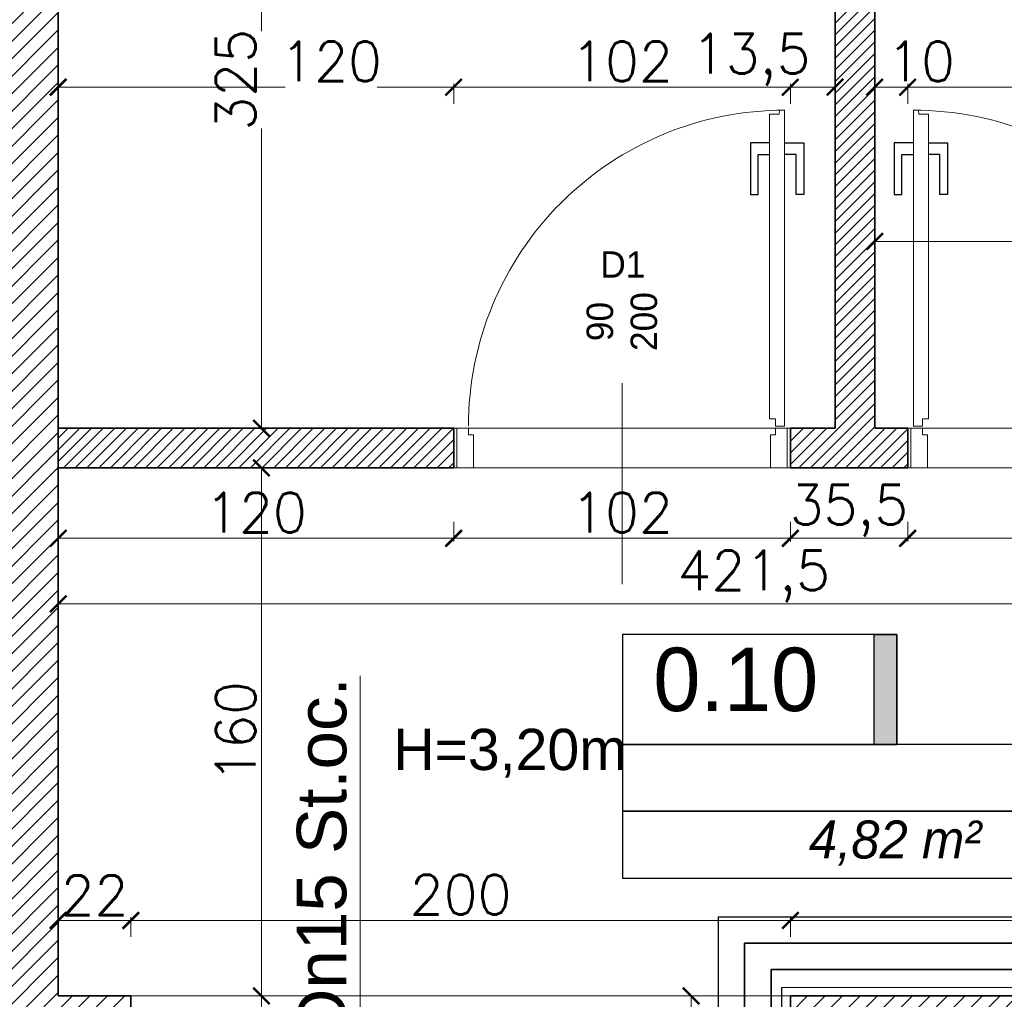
# Model space of a CAD drawing. Header units: millimetres. Extents: x -740 to 33545, y -26688 to 22494.
# Tile 161 of 256: x 11158 to 11456, y 10833 to 11130. Entities that reach past the tile are written whole.
import ezdxf
from ezdxf.lldxf.tags import DXFTag

# ---------------------------------------------------------------- set-up
doc = ezdxf.new("R2010")
doc.units = ezdxf.units.MM
doc.header["$MEASUREMENT"] = 0
doc.layers.get('Defpoints').update_dxf_attribs({"color": 252})
for name, color, linetype, lineweight in [('_IS_EKO_Cyrkulacja', 6, 'Continuous', 30), ('_IS_EKO_odwodnienie_hydrantów', 3, 'Continuous', 30), ('_IS_EKO_opis', 7, 'Continuous', 18), ('_IS_EKO_W_Ciepła', 1, 'Continuous', 35), ('_IS_EKO_woda_zimna', 5, 'Continuous', 35), ('A_istniejące ściany', 252, 'Continuous', 35), ('A_l.przerywana', 252, 'ICAD_ISO03W100', 9), ('A_opisy', 252, 'Continuous', 15), ('A_projektowane sciany', 252, 'Continuous', 35), ('l.przerywana', 252, 'ICAD_ISO03W100', 5), ('l.wypełnien', 252, 'Continuous', 5), ('Nowe_820-G Rysunki Obrazki_Nr_pióra__1', 252, 'Continuous', 13), ('wymiarowanie', 252, 'Continuous', 9)]:
    doc.layers.add(name, color=color, linetype=linetype, lineweight=lineweight)
doc.layers.add('stolarka', color=252, linetype='Continuous')
doc.layers.add('tabelki opis', color=252, linetype='Continuous')
doc.styles.add('Arial_1', font='arial.ttf')
doc.styles.add('styl2', font='simplex.shx')
doc.styles.add('STYL_AUTOMATYCZNY_6', font='arial.ttf', dxfattribs={"width": 0.9924})
tags = doc.linetypes.add('ICAD_ISO03W100', pattern=[30, 12, -18]).pattern_tags.tags
tags[6:7] = [DXFTag(74, 4), DXFTag(75, 0), DXFTag(340, '0'), DXFTag(46, 1.0), DXFTag(50, 0.0), DXFTag(44, 0.0), DXFTag(45, 0.0)]
tags[4:5] = [DXFTag(74, 4), DXFTag(75, 0), DXFTag(340, '0'), DXFTag(46, 1.0), DXFTag(50, 0.0), DXFTag(44, 0.0), DXFTag(45, 0.0)]
doc.dimstyles.new('Skala 1-50', dxfattribs={"dimtxt": 12, "dimasz": 5, "dimexe": 1, "dimexo": 1, "dimgap": 1.5, "dimtad": 1, "dimdec": 1, "dimrnd": 0.5, "dimtxsty": 'styl2', "dimblk": 'ARCHTICK', "dimcen": 5, "dimadec": 0, "dimazin": 0, "dimtfac": 1, "dimtdec": 1, "dimtmove": 1, "dimatfit": 3, "dimldrblk": 'ARCHTICK', "dimfxl": 0, "dimlwd": -1, "dimlwe": -1, "dimarcsym": 0})

# ---------------------------------------------------------------- blocks, each defined once
blk = doc.blocks.new('_ArchTick')
at = {"color": 0, "linetype": 'ByBlock', "const_width": 0.15}
blk.add_lwpolyline([(-0.5, -0.5), (0.5, 0.5)], dxfattribs=at)
blk = doc.blocks.new('*D1416')
at = {"layer": 'Defpoints', "color": 0}
for p in [(11278.07, 11331.32), (11231, 11006.32), (11278.07, 11006.32)]:
    blk.add_point(p, dxfattribs=at)
at = {"layer": 'wymiarowanie', "color": 0}
for p, q in [((11236, 11331.32), (11230, 11331.32)), ((11231, 11331.32), (11231, 11126.58)), ((11231, 11006.32), (11231, 11097.16)), ((11236, 11006.32), (11230, 11006.32))]:
    blk.add_line(p, q, dxfattribs=at)
at = {"layer": 'wymiarowanie', "color": 0, "xscale": 5, "yscale": 5, "zscale": 5}
for p, rotation in [((11231, 11331.32), 90), ((11231, 11006.32), 270)]:
    blk.add_blockref('_ArchTick', p, dxfattribs=dict(at, rotation=rotation))
at = {"layer": 'wymiarowanie', "color": 0, "insert": (11223.2, 11111.87), "char_height": 12, "attachment_point": 5, "rotation": 90, "style": 'styl2'}
blk.add_mtext('325', dxfattribs=at)
blk = doc.blocks.new('*D1424')
at = {"layer": 'Defpoints', "color": 0}
for p in [(11244.47, 10994.32), (11231, 10834.32), (11244.47, 10834.32)]:
    blk.add_point(p, dxfattribs=at)
at = {"layer": 'wymiarowanie', "color": 0}
for p, q in [((11236, 10994.32), (11230, 10994.32)), ((11231, 10994.32), (11231, 10834.32)), ((11236, 10834.32), (11230, 10834.32))]:
    blk.add_line(p, q, dxfattribs=at)
at = {"layer": 'wymiarowanie', "color": 0, "xscale": 5, "yscale": 5, "zscale": 5}
for p, rotation in [((11231, 10994.32), 90), ((11231, 10834.32), 270)]:
    blk.add_blockref('_ArchTick', p, dxfattribs=dict(at, rotation=rotation))
at = {"layer": 'wymiarowanie', "color": 0, "insert": (11223.2, 10914.32), "char_height": 12, "attachment_point": 5, "rotation": 90, "style": 'styl2'}
blk.add_mtext('160', dxfattribs=at)
blk = doc.blocks.new('*D2195')
at = {"layer": 'Defpoints', "color": 0}
for p in [(11219.65, 10834.32), (11219.65, 10791.99), (11231, 10791.99)]:
    blk.add_point(p, dxfattribs=at)
at = {"layer": 'wymiarowanie', "color": 0}
for p, q in [((11226, 10834.32), (11232, 10834.32)), ((11231, 10834.32), (11231, 10791.99)), ((11226, 10791.99), (11232, 10791.99))]:
    blk.add_line(p, q, dxfattribs=at)
at = {"layer": 'wymiarowanie', "color": 0, "xscale": 5, "yscale": 5, "zscale": 5}
for p, rotation in [((11231, 10834.32), 90), ((11231, 10791.99), 270)]:
    blk.add_blockref('_ArchTick', p, dxfattribs=dict(at, rotation=rotation))
at = {"layer": 'wymiarowanie', "color": 0, "insert": (11222.65, 10813.16), "char_height": 12, "attachment_point": 5, "rotation": 90, "style": 'styl2'}
blk.add_mtext('42,5', dxfattribs=at)
blk = doc.blocks.new('*D2208')
at = {"layer": 'Defpoints', "color": 0}
for p in [(11416.81, 11062.89), (11590.93, 11046.76), (11416.81, 11045.69)]:
    blk.add_point(p, dxfattribs=at)
at = {"layer": 'wymiarowanie', "color": 0}
for p, q in [((11416.81, 11057.89), (11416.81, 11063.89)), ((11590.93, 11062.89), (11416.81, 11062.89)), ((11590.93, 11057.89), (11590.93, 11063.89))]:
    blk.add_line(p, q, dxfattribs=at)
at = {"layer": 'wymiarowanie', "color": 0, "xscale": 5, "yscale": 5, "zscale": 5, "rotation": 180}
blk.add_blockref('_ArchTick', (11416.81, 11062.89), dxfattribs=at)
at = {"layer": 'wymiarowanie', "color": 0, "xscale": 5, "yscale": 5, "zscale": 5}
blk.add_blockref('_ArchTick', (11590.93, 11062.89), dxfattribs=at)
at = {"layer": 'wymiarowanie', "color": 0, "insert": (11503.87, 11070.69), "char_height": 12, "attachment_point": 5, "style": 'styl2'}
blk.add_mtext('174', dxfattribs=at)
blk = doc.blocks.new('*D2674')
at = {"layer": 'Defpoints', "color": 0}
for p in [(11169.43, 10994.32), (11289.26, 10994.32), (11289.26, 10972.96)]:
    blk.add_point(p, dxfattribs=at)
at = {"layer": 'wymiarowanie', "color": 0}
for p, q in [((11169.43, 10977.96), (11169.43, 10971.96)), ((11289.26, 10977.96), (11289.26, 10971.96)), ((11169.43, 10972.96), (11289.26, 10972.96))]:
    blk.add_line(p, q, dxfattribs=at)
at = {"layer": 'wymiarowanie', "color": 0, "xscale": 5, "yscale": 5, "zscale": 5, "rotation": 180}
blk.add_blockref('_ArchTick', (11169.43, 10972.96), dxfattribs=at)
at = {"layer": 'wymiarowanie', "color": 0, "xscale": 5, "yscale": 5, "zscale": 5}
blk.add_blockref('_ArchTick', (11289.26, 10972.96), dxfattribs=at)
at = {"layer": 'wymiarowanie', "color": 0, "insert": (11229.35, 10980.76), "char_height": 12, "attachment_point": 5, "style": 'styl2'}
blk.add_mtext('120', dxfattribs=at)
blk = doc.blocks.new('*D2675')
at = {"layer": 'Defpoints', "color": 0}
for p in [(11289.26, 10994.32), (11391.26, 10994.32), (11391.26, 10972.96)]:
    blk.add_point(p, dxfattribs=at)
at = {"layer": 'wymiarowanie', "color": 0}
for p, q in [((11289.26, 10977.96), (11289.26, 10971.96)), ((11391.26, 10977.96), (11391.26, 10971.96)), ((11289.26, 10972.96), (11391.26, 10972.96))]:
    blk.add_line(p, q, dxfattribs=at)
at = {"layer": 'wymiarowanie', "color": 0, "xscale": 5, "yscale": 5, "zscale": 5, "rotation": 180}
blk.add_blockref('_ArchTick', (11289.26, 10972.96), dxfattribs=at)
at = {"layer": 'wymiarowanie', "color": 0, "xscale": 5, "yscale": 5, "zscale": 5}
blk.add_blockref('_ArchTick', (11391.26, 10972.96), dxfattribs=at)
at = {"layer": 'wymiarowanie', "color": 0, "insert": (11340.26, 10980.76), "char_height": 12, "attachment_point": 5, "style": 'styl2'}
blk.add_mtext('102', dxfattribs=at)
blk = doc.blocks.new('*D2676')
at = {"layer": 'Defpoints', "color": 0}
for p in [(11391.26, 10994.32), (11426.81, 10994.32), (11426.81, 10972.96)]:
    blk.add_point(p, dxfattribs=at)
at = {"layer": 'wymiarowanie', "color": 0}
for p, q in [((11391.26, 10977.96), (11391.26, 10971.96)), ((11426.81, 10977.96), (11426.81, 10971.96)), ((11391.26, 10972.96), (11426.81, 10972.96))]:
    blk.add_line(p, q, dxfattribs=at)
at = {"layer": 'wymiarowanie', "color": 0, "xscale": 5, "yscale": 5, "zscale": 5, "rotation": 180}
blk.add_blockref('_ArchTick', (11391.26, 10972.96), dxfattribs=at)
at = {"layer": 'wymiarowanie', "color": 0, "xscale": 5, "yscale": 5, "zscale": 5}
blk.add_blockref('_ArchTick', (11426.81, 10972.96), dxfattribs=at)
at = {"layer": 'wymiarowanie', "color": 0, "insert": (11409.03, 10981.3), "char_height": 12, "attachment_point": 5, "style": 'styl2'}
blk.add_mtext('35,5', dxfattribs=at)
blk = doc.blocks.new('*D2677')
at = {"layer": 'Defpoints', "color": 0}
for p in [(11426.81, 10994.32), (11528.81, 10994.32), (11528.81, 10972.96)]:
    blk.add_point(p, dxfattribs=at)
at = {"layer": 'wymiarowanie', "color": 0}
for p, q in [((11426.81, 10977.96), (11426.81, 10971.96)), ((11528.81, 10977.96), (11528.81, 10971.96)), ((11426.81, 10972.96), (11528.81, 10972.96))]:
    blk.add_line(p, q, dxfattribs=at)
at = {"layer": 'wymiarowanie', "color": 0, "xscale": 5, "yscale": 5, "zscale": 5, "rotation": 180}
blk.add_blockref('_ArchTick', (11426.81, 10972.96), dxfattribs=at)
at = {"layer": 'wymiarowanie', "color": 0, "xscale": 5, "yscale": 5, "zscale": 5}
blk.add_blockref('_ArchTick', (11528.81, 10972.96), dxfattribs=at)
at = {"layer": 'wymiarowanie', "color": 0, "insert": (11477.81, 10980.76), "char_height": 12, "attachment_point": 5, "style": 'styl2'}
blk.add_mtext('102', dxfattribs=at)
blk = doc.blocks.new('*D2685')
at = {"layer": 'Defpoints', "color": 0}
for p in [(11169.43, 10984.32), (11590.93, 10977.96), (11590.93, 10953.07)]:
    blk.add_point(p, dxfattribs=at)
at = {"layer": 'wymiarowanie', "color": 0}
for p, q in [((11169.43, 10958.07), (11169.43, 10952.07)), ((11590.93, 10958.07), (11590.93, 10952.07)), ((11169.43, 10953.07), (11590.93, 10953.07))]:
    blk.add_line(p, q, dxfattribs=at)
at = {"layer": 'wymiarowanie', "color": 0, "xscale": 5, "yscale": 5, "zscale": 5, "rotation": 180}
blk.add_blockref('_ArchTick', (11169.43, 10953.07), dxfattribs=at)
at = {"layer": 'wymiarowanie', "color": 0, "xscale": 5, "yscale": 5, "zscale": 5}
blk.add_blockref('_ArchTick', (11590.93, 10953.07), dxfattribs=at)
at = {"layer": 'wymiarowanie', "color": 0, "insert": (11380.18, 10961.42), "char_height": 12, "attachment_point": 5, "style": 'styl2'}
blk.add_mtext('421,5', dxfattribs=at)
blk = doc.blocks.new('*D2687')
at = {"layer": 'Defpoints', "color": 0}
for p in [(11191.45, 10857.17), (11169.43, 10834.32), (11191.45, 10834.32)]:
    blk.add_point(p, dxfattribs=at)
at = {"layer": 'wymiarowanie', "color": 0}
for p, q in [((11169.43, 10852.17), (11169.43, 10858.17)), ((11169.43, 10857.17), (11191.45, 10857.17)), ((11191.45, 10852.17), (11191.45, 10858.17))]:
    blk.add_line(p, q, dxfattribs=at)
at = {"layer": 'wymiarowanie', "color": 0, "xscale": 5, "yscale": 5, "zscale": 5, "rotation": 180}
blk.add_blockref('_ArchTick', (11169.43, 10857.17), dxfattribs=at)
at = {"layer": 'wymiarowanie', "color": 0, "xscale": 5, "yscale": 5, "zscale": 5}
blk.add_blockref('_ArchTick', (11191.45, 10857.17), dxfattribs=at)
at = {"layer": 'wymiarowanie', "color": 0, "insert": (11180.44, 10864.82), "char_height": 12, "attachment_point": 5, "style": 'styl2'}
blk.add_mtext('22', dxfattribs=at)
blk = doc.blocks.new('*D2688')
at = {"layer": 'Defpoints', "color": 0}
for p in [(11391.26, 10857.17), (11191.45, 10834.32), (11391.26, 10834.32)]:
    blk.add_point(p, dxfattribs=at)
at = {"layer": 'wymiarowanie', "color": 0}
for p, q in [((11191.45, 10852.17), (11191.45, 10858.17)), ((11191.45, 10857.17), (11391.26, 10857.17)), ((11391.26, 10852.17), (11391.26, 10858.17))]:
    blk.add_line(p, q, dxfattribs=at)
at = {"layer": 'wymiarowanie', "color": 0, "xscale": 5, "yscale": 5, "zscale": 5, "rotation": 180}
blk.add_blockref('_ArchTick', (11191.45, 10857.17), dxfattribs=at)
at = {"layer": 'wymiarowanie', "color": 0, "xscale": 5, "yscale": 5, "zscale": 5}
blk.add_blockref('_ArchTick', (11391.26, 10857.17), dxfattribs=at)
at = {"layer": 'wymiarowanie', "color": 0, "insert": (11291.35, 10864.97), "char_height": 12, "attachment_point": 5, "style": 'styl2'}
blk.add_mtext('200', dxfattribs=at)
blk = doc.blocks.new('*D2689')
at = {"layer": 'Defpoints', "color": 0}
for p in [(11590.93, 10857.17), (11391.26, 10834.32), (11590.93, 10834.32)]:
    blk.add_point(p, dxfattribs=at)
at = {"layer": 'wymiarowanie', "color": 0}
for p, q in [((11391.26, 10852.17), (11391.26, 10858.17)), ((11391.26, 10857.17), (11590.93, 10857.17)), ((11590.93, 10852.17), (11590.93, 10858.17))]:
    blk.add_line(p, q, dxfattribs=at)
at = {"layer": 'wymiarowanie', "color": 0, "xscale": 5, "yscale": 5, "zscale": 5, "rotation": 180}
blk.add_blockref('_ArchTick', (11391.26, 10857.17), dxfattribs=at)
at = {"layer": 'wymiarowanie', "color": 0, "xscale": 5, "yscale": 5, "zscale": 5}
blk.add_blockref('_ArchTick', (11590.93, 10857.17), dxfattribs=at)
at = {"layer": 'wymiarowanie', "color": 0, "insert": (11491.09, 10865.52), "char_height": 12, "attachment_point": 5, "style": 'styl2'}
blk.add_mtext('199,5', dxfattribs=at)
blk = doc.blocks.new('*D2799')
at = {"layer": 'Defpoints', "color": 0}
for p in [(11391.26, 10834.32), (11361.18, 10791.99), (11391.26, 10791.99)]:
    blk.add_point(p, dxfattribs=at)
at = {"layer": 'wymiarowanie', "color": 0}
for p, q in [((11366.18, 10834.32), (11360.18, 10834.32)), ((11361.18, 10834.32), (11361.18, 10791.99)), ((11366.18, 10791.99), (11360.18, 10791.99))]:
    blk.add_line(p, q, dxfattribs=at)
at = {"layer": 'wymiarowanie', "color": 0, "xscale": 5, "yscale": 5, "zscale": 5}
for p, rotation in [((11361.18, 10834.32), 90), ((11361.18, 10791.99), 270)]:
    blk.add_blockref('_ArchTick', p, dxfattribs=dict(at, rotation=rotation))
at = {"layer": 'wymiarowanie', "color": 0, "insert": (11352.83, 10813.16), "char_height": 12, "attachment_point": 5, "rotation": 90, "style": 'styl2'}
blk.add_mtext('42,5', dxfattribs=at)
blk = doc.blocks.new('*D2826')
at = {"layer": 'Defpoints', "color": 0}
for p in [(11289.26, 11109.64), (11169.43, 11006.32), (11289.26, 11006.32)]:
    blk.add_point(p, dxfattribs=at)
at = {"layer": 'wymiarowanie', "color": 0}
for p, q in [((11169.43, 11104.64), (11169.43, 11110.64)), ((11169.43, 11109.64), (11238.22, 11109.64)), ((11289.26, 11109.64), (11266.06, 11109.64)), ((11289.26, 11104.64), (11289.26, 11110.64))]:
    blk.add_line(p, q, dxfattribs=at)
at = {"layer": 'wymiarowanie', "color": 0, "xscale": 5, "yscale": 5, "zscale": 5, "rotation": 180}
blk.add_blockref('_ArchTick', (11169.43, 11109.64), dxfattribs=at)
at = {"layer": 'wymiarowanie', "color": 0, "xscale": 5, "yscale": 5, "zscale": 5}
blk.add_blockref('_ArchTick', (11289.26, 11109.64), dxfattribs=at)
at = {"layer": 'wymiarowanie', "color": 0, "insert": (11252.14, 11117.44), "char_height": 12, "attachment_point": 5, "style": 'styl2'}
blk.add_mtext('120', dxfattribs=at)
blk = doc.blocks.new('*D2827')
at = {"layer": 'Defpoints', "color": 0}
for p in [(11391.26, 11109.64), (11289.26, 11006.32), (11391.26, 11006.32)]:
    blk.add_point(p, dxfattribs=at)
at = {"layer": 'wymiarowanie', "color": 0}
for p, q in [((11289.26, 11104.64), (11289.26, 11110.64)), ((11289.26, 11109.64), (11391.26, 11109.64)), ((11391.26, 11104.64), (11391.26, 11110.64))]:
    blk.add_line(p, q, dxfattribs=at)
at = {"layer": 'wymiarowanie', "color": 0, "xscale": 5, "yscale": 5, "zscale": 5, "rotation": 180}
blk.add_blockref('_ArchTick', (11289.26, 11109.64), dxfattribs=at)
at = {"layer": 'wymiarowanie', "color": 0, "xscale": 5, "yscale": 5, "zscale": 5}
blk.add_blockref('_ArchTick', (11391.26, 11109.64), dxfattribs=at)
at = {"layer": 'wymiarowanie', "color": 0, "insert": (11340.26, 11117.44), "char_height": 12, "attachment_point": 5, "style": 'styl2'}
blk.add_mtext('102', dxfattribs=at)
blk = doc.blocks.new('*D2828')
at = {"layer": 'Defpoints', "color": 0}
for p in [(11404.81, 11109.64), (11391.26, 11006.32), (11404.81, 11006.32)]:
    blk.add_point(p, dxfattribs=at)
at = {"layer": 'wymiarowanie', "color": 0}
for p, q in [((11391.26, 11104.64), (11391.26, 11110.64)), ((11391.26, 11109.64), (11404.81, 11109.64)), ((11404.81, 11104.64), (11404.81, 11110.64))]:
    blk.add_line(p, q, dxfattribs=at)
at = {"layer": 'wymiarowanie', "color": 0, "xscale": 5, "yscale": 5, "zscale": 5, "rotation": 180}
blk.add_blockref('_ArchTick', (11391.26, 11109.64), dxfattribs=at)
at = {"layer": 'wymiarowanie', "color": 0, "xscale": 5, "yscale": 5, "zscale": 5}
blk.add_blockref('_ArchTick', (11404.81, 11109.64), dxfattribs=at)
at = {"layer": 'wymiarowanie', "color": 0, "insert": (11379.38, 11117.98), "char_height": 12, "attachment_point": 5, "style": 'styl2'}
blk.add_mtext('13,5', dxfattribs=at)
blk = doc.blocks.new('*D2830')
at = {"layer": 'Defpoints', "color": 0}
for p in [(11426.81, 11109.64), (11416.81, 11006.32), (11426.81, 11006.32)]:
    blk.add_point(p, dxfattribs=at)
at = {"layer": 'wymiarowanie', "color": 0}
for p, q in [((11416.81, 11104.64), (11416.81, 11110.64)), ((11416.81, 11109.64), (11426.81, 11109.64)), ((11426.81, 11104.64), (11426.81, 11110.64))]:
    blk.add_line(p, q, dxfattribs=at)
at = {"layer": 'wymiarowanie', "color": 0, "xscale": 5, "yscale": 5, "zscale": 5, "rotation": 180}
blk.add_blockref('_ArchTick', (11416.81, 11109.64), dxfattribs=at)
at = {"layer": 'wymiarowanie', "color": 0, "xscale": 5, "yscale": 5, "zscale": 5}
blk.add_blockref('_ArchTick', (11426.81, 11109.64), dxfattribs=at)
at = {"layer": 'wymiarowanie', "color": 0, "insert": (11430.82, 11117.44), "char_height": 12, "attachment_point": 5, "style": 'styl2'}
blk.add_mtext('10', dxfattribs=at)
blk = doc.blocks.new('*D2831')
at = {"layer": 'Defpoints', "color": 0}
for p in [(11528.81, 11109.64), (11426.81, 11006.32), (11528.81, 11006.32)]:
    blk.add_point(p, dxfattribs=at)
at = {"layer": 'wymiarowanie', "color": 0}
for p, q in [((11426.81, 11104.64), (11426.81, 11110.64)), ((11426.81, 11109.64), (11528.81, 11109.64)), ((11528.81, 11104.64), (11528.81, 11110.64))]:
    blk.add_line(p, q, dxfattribs=at)
at = {"layer": 'wymiarowanie', "color": 0, "xscale": 5, "yscale": 5, "zscale": 5, "rotation": 180}
blk.add_blockref('_ArchTick', (11426.81, 11109.64), dxfattribs=at)
at = {"layer": 'wymiarowanie', "color": 0, "xscale": 5, "yscale": 5, "zscale": 5}
blk.add_blockref('_ArchTick', (11528.81, 11109.64), dxfattribs=at)
at = {"layer": 'wymiarowanie', "color": 0, "insert": (11477.81, 11117.44), "char_height": 12, "attachment_point": 5, "style": 'styl2'}
blk.add_mtext('102', dxfattribs=at)

msp = doc.modelspace()

# ---------------------------------------------------------------- hatches: boundary and pattern name
at = {"layer": 'l.wypełnien'}
h = msp.add_hatch(dxfattribs=at)
h.set_pattern_fill('ANSI31', color=256, scale=30, style=0)
h.paths.add_polyline_path([(11009.41, 10808.08), (11009.41, 10791.99), (11103.57, 10791.99), (11103.57, 10816.54), (11178.57, 10816.54), (11178.57, 10791.99), (11191.45, 10791.99), (11191.45, 10834.32), (11169.43, 10834.32), (11169.43, 11134.32), (11169.43, 11331.32), (11249.87, 11331.32), (11249.87, 11346.56), (11249.87, 11358.41), (11249.87, 11374.5), (11169.43, 11374.5), (11126.25, 11374.5), (11126.25, 11134.32), (11126.25, 10834.32), (11009.41, 10834.32), (11009.41, 10819.93)])
h.paths.add_polyline_path([(11404.81, 11374.5), (11404.81, 11331.32), (11602.93, 11331.32), (11602.93, 11374.5)])
h.paths.add_polyline_path([(10316.23, 10791.99), (10406.43, 10791.99), (10425.43, 10791.99), (10444.43, 10791.99), (10463.43, 10791.99), (10488.71, 10791.99), (10488.71, 10808.08), (10488.71, 10819.93), (10488.71, 10834.32), (10316.23, 10834.32)])
h.paths.add_polyline_path([(10717.86, 10791.99), (10854.47, 10791.99), (10854.47, 10834.32), (10717.86, 10834.32)])
h.paths.add_polyline_path([(10643.65, 10834.32), (10643.65, 10819.93), (10643.65, 10808.08), (10643.65, 10791.99), (10717.86, 10791.99), (10717.86, 10834.32)])
h.paths.add_polyline_path([(11757.87, 11374.5), (11757.87, 11331.32), (11799.42, 11331.32), (11799.42, 11374.5)])
h.paths.add_polyline_path([(10280.43, 10834.32), (10280.43, 10791.99), (10316.23, 10791.99), (10316.23, 10834.32)])
h = msp.add_hatch(dxfattribs=at)
h.set_pattern_fill('ANSI31', color=256, scale=30, style=0)
h.paths.add_polyline_path([(11391.26, 10402.52), (11391.26, 10359.34), (11839.15, 10359.34), (11839.15, 9782.76), (11774.02, 9782.76), (11774.02, 9765.83), (11774.02, 9754.82), (11774.02, 9739.58), (11839.15, 9739.58), (11882.33, 9739.58), (11882.33, 10522.75), (11866.24, 10522.75), (11854.39, 10522.75), (11839.15, 10522.75), (11839.15, 10402.52), (11426.82, 10402.52), (11426.82, 10552.38), (11401.42, 10552.38), (11401.42, 10402.52)])
h.paths.add_polyline_path([(11391.26, 10834.32), (11391.26, 10791.99), (11401.42, 10791.99), (11401.42, 10654.38), (11426.82, 10654.38), (11426.82, 10791.99), (11839.15, 10791.99), (11839.15, 10677.69), (11854.39, 10677.69), (11866.24, 10677.69), (11882.33, 10677.69), (11882.33, 11331.32), (11882.33, 11374.5), (11799.42, 11374.5), (11799.42, 11331.32), (11839.15, 11331.32), (11839.15, 10994.32), (11839.15, 10834.32), (11699.45, 10834.32), (11685.18, 10834.32), (11640.68, 10834.32), (11401.42, 10834.32)])
h.paths.add_polyline_path([(11477.62, 10806.38), (11477.62, 10819.93), (11497.94, 10819.93), (11497.94, 10806.38)], flags=16)
h.paths.add_polyline_path([(11438.67, 10819.93), (11438.67, 10806.38), (11457.3, 10806.38), (11457.3, 10819.93)], flags=16)
h.paths.add_polyline_path([(11429.29, 9739.58), (11429.29, 9782.76), (11384.13, 9782.76), (11384.13, 9739.58)])
h.paths.add_polyline_path([(11624.02, 9739.58), (11624.02, 9782.76), (11579.29, 9782.76), (11579.29, 9739.58)])
h = msp.add_hatch(dxfattribs=at)
h.set_pattern_fill('ANSI31', color=256, scale=20, style=0)
h.paths.add_polyline_path([(11528.81, 11006.32), (11528.81, 10994.32), (11590.93, 10994.32), (11590.93, 10984.32), (11602.93, 10984.32), (11602.93, 10994.32), (11616.93, 10994.32), (11616.93, 11006.32), (11602.93, 11006.32), (11602.93, 11114.32), (11839.15, 11114.32), (11839.15, 11126.32), (11590.93, 11126.32), (11590.93, 11006.32)])
h.paths.add_polyline_path([(11391.26, 10994.32), (11391.26, 11006.32), (11404.81, 11006.32), (11404.81, 11331.32), (11416.81, 11331.32), (11416.81, 11006.32), (11426.81, 11006.32), (11426.81, 10994.32)])
h.paths.add_polyline_path([(11708.93, 10994.32), (11708.93, 11006.32), (11839.15, 11006.32), (11839.15, 10994.32), (11734.93, 10994.32), (11734.93, 10984.32), (11722.93, 10984.32), (11722.93, 10994.32)])
h.paths.add_polyline_path([(11289.26, 10994.32), (11289.26, 11006.32), (11169.43, 11006.32), (11169.43, 10994.32)])
h.paths.add_polyline_path([(11734.93, 10834.32), (11734.93, 10892.32), (11722.93, 10892.32), (11722.93, 10834.32)])
h.paths.add_polyline_path([(11602.93, 10834.32), (11602.93, 10882.32), (11590.93, 10882.32), (11590.93, 10834.32)])
at = {"layer": 'tabelki opis'}
msp.add_hatch(color=256, dxfattribs=at).paths.add_polyline_path([(11423.57, 10910.51), (11423.57, 10943.78), (11416.61, 10943.78), (11416.61, 10910.51)])

# ---------------------------------------------------------------- linework, layer by layer
at = {"layer": '_IS_EKO_Cyrkulacja'}
for q in [(11566.93, 10858.32), (11369.42, 10426.5)]:
    msp.add_line((11369.42, 10858.32), q, dxfattribs=at)
at = {"layer": '_IS_EKO_odwodnienie_hydrantów'}
for q in [(11787.04, 10837.75), (11388.61, 10814.96)]:
    msp.add_line((11388.61, 10836.83), q, dxfattribs=at)
at = {"layer": '_IS_EKO_opis'}
msp.add_line((11260.9, 10931.31, -18208.44), (11260.9, 10814.96, 0.17), dxfattribs=at)
at = {"layer": '_IS_EKO_W_Ciepła', "linetype": 'ByBlock'}
for q in [(11669.81, 10850.32), (11377.42, 10418.52)]:
    msp.add_line((11377.42, 10850.32), q, dxfattribs=at)
at = {"layer": '_IS_EKO_woda_zimna'}
for q in [(11655.81, 10842.32), (11385.42, 10410.52)]:
    msp.add_line((11385.42, 10842.32), q, dxfattribs=at)
at = {"layer": 'A_istniejące ściany'}
for points in [[(11169.43, 10834.32), (11169.43, 11134.32)], [(11169.43, 11134.32), (11169.43, 10834.32)], [(11191.45, 10834.32), (11169.43, 10834.32)], [(11191.45, 10791.99), (11191.45, 10834.32)], [(11391.26, 10791.99), (11391.26, 10834.32)], [(11699.45, 10834.32), (11401.42, 10834.32)]]:
    msp.add_lwpolyline(points, dxfattribs=at)
at = {"layer": 'A_istniejące ściany', "ltscale": 15}
msp.add_lwpolyline([(11391.26, 10834.32), (11401.42, 10834.32)], dxfattribs=at)
at = {"layer": 'A_l.przerywana', "ltscale": 0.3}
for points in [[(11289.26, 11006.32), (11289.26, 10994.32)], [(11391.26, 10994.32), (11391.26, 11006.32)], [(11426.81, 10994.32), (11426.81, 11006.32)]]:
    msp.add_lwpolyline(points, dxfattribs=at)
for points in [[(11289.26, 10994.32), (11289.26, 11006.32), (11391.26, 11006.32), (11391.26, 10994.32)], [(11528.81, 10994.32), (11528.81, 11006.32), (11426.81, 11006.32), (11426.81, 10994.32)]]:
    msp.add_lwpolyline(points, close=True, dxfattribs=at)
at = {"layer": 'A_opisy'}
msp.add_line((11340.26, 10959.04), (11340.26, 11024.04), dxfattribs=at)
at = {"layer": 'A_opisy', "ltscale": 0.3}
for points in [[(11327.26, 11050.04), (11327.26, 11024.04), (11340.26, 11024.04), (11340.26, 11050.04)], [(11340.26, 11050.04), (11340.26, 11024.04), (11353.26, 11024.04), (11353.26, 11050.04)]]:
    msp.add_lwpolyline(points, close=True, dxfattribs=at)
at = {"layer": 'A_projektowane sciany'}
for p, q in [((11404.81, 11331.32), (11404.81, 11006.32)), ((11416.81, 11331.32), (11416.81, 11006.32)), ((11289.26, 11006.32), (11169.43, 11006.32)), ((11289.26, 11006.32), (11289.26, 10994.32)), ((11404.81, 11006.32), (11391.26, 11006.32)), ((11391.26, 11006.32), (11391.26, 10994.32)), ((11416.81, 11006.32), (11426.81, 11006.32)), ((11426.81, 11006.32), (11416.81, 11006.32)), ((11426.81, 11006.32), (11426.81, 10994.32)), ((11289.26, 10994.32), (11169.43, 10994.32)), ((11426.81, 10994.32), (11391.26, 10994.32))]:
    msp.add_line(p, q, dxfattribs=at)
at = {"layer": 'l.przerywana', "ltscale": 0.3}
msp.add_lwpolyline([(11191.45, 10834.32), (11391.26, 10834.32), (11391.26, 10791.99), (11191.45, 10791.99)], close=True, dxfattribs=at)
at = {"layer": 'stolarka', "lineweight": 9}
for points in [[(11386.72, 11006.9), (11389.51, 11006.9), (11389.51, 11102.67), (11388.01, 11102.65), (11387.83, 11101.51), (11384.98, 11101.51), (11384.98, 11009.2), (11386.72, 11009.2), (11386.72, 11006.9)], [(11431.34, 11006.9), (11428.56, 11006.9), (11428.56, 11102.67), (11430.06, 11102.65), (11430.24, 11101.51), (11433.08, 11101.51), (11433.08, 11009.2), (11431.34, 11009.2), (11431.34, 11006.9)], [(11295.31, 11004.35), (11293.79, 11004.35), (11293.79, 11006.32), (11290.26, 11006.32), (11290.26, 10994.32), (11295.31, 10994.32), (11295.31, 11004.35)], [(11385.26, 11004.35), (11386.77, 11004.35), (11386.77, 11006.32), (11390.31, 11006.32), (11390.31, 10994.32), (11385.26, 10994.32), (11385.26, 11004.35)], [(11432.81, 11004.35), (11431.29, 11004.35), (11431.29, 11006.32), (11427.76, 11006.32), (11427.76, 10994.32), (11432.81, 10994.32), (11432.81, 11004.35)]]:
    msp.add_lwpolyline(points, dxfattribs=at)
at = {"layer": 'stolarka'}
for points in [[(11384.98, 11092.75), (11379.18, 11092.75), (11379.18, 11077.09), (11381.5, 11077.09), (11381.5, 11089.27), (11384.98, 11089.27)], [(11389.51, 11092.75), (11395.31, 11092.75), (11395.31, 11077.09), (11392.99, 11077.09), (11392.99, 11089.27), (11389.51, 11089.27)], [(11428.56, 11092.75), (11422.75, 11092.75), (11422.75, 11077.09), (11425.07, 11077.09), (11425.07, 11089.27), (11428.56, 11089.27)], [(11433.08, 11092.75), (11438.88, 11092.75), (11438.88, 11077.09), (11436.56, 11077.09), (11436.56, 11089.27), (11433.08, 11089.27)]]:
    msp.add_lwpolyline(points, dxfattribs=at)
at = {"layer": 'stolarka', "linetype": 'ICAD_ISO03W100', "lineweight": 13, "ltscale": 0.3}
for centre, start, end in [((11389.51, 11006.9), 89.9469, 179.9997), ((11428.55, 11006.9), 0.0003, 90.0531)]:
    msp.add_arc(centre, 95.77, start, end, dxfattribs=at)
at = {"layer": 'tabelki opis'}
for points in [[(11423.57, 10943.78), (11340.41, 10943.78), (11340.41, 10910.51), (11423.57, 10910.51), (11423.57, 10943.78)], [(11340.41, 10890.24), (11505.14, 10890.24), (11505.14, 10910.51), (11340.41, 10910.51), (11340.41, 10890.24)], [(11340.41, 10869.96), (11505.14, 10869.96), (11505.14, 10890.24), (11340.41, 10890.24), (11340.41, 10869.96)]]:
    msp.add_lwpolyline(points, dxfattribs=at)
msp.add_lwpolyline([(11423.57, 10910.51), (11416.61, 10910.51), (11416.61, 10943.78), (11423.57, 10943.78)], close=True, dxfattribs=at)

# ---------------------------------------------------------------- texts
at = {"layer": '_IS_EKO_opis', "linetype": 'ByBlock', "style": 'Arial_1'}
msp.add_text('Dn15 St.oc.', height=15, rotation=90, dxfattribs=at).set_placement((11256.73, 10821.39, -18208.44))
at = {"layer": 'Nowe_820-G Rysunki Obrazki_Nr_pióra__1', "linetype": 'Continuous', "lineweight": 13, "insert": (11270.94, 10900.42), "char_height": 12.5, "attachment_point": 7, "style": 'STYL_AUTOMATYCZNY_6'}
msp.add_mtext('\\A1;{\\pql;\\fArial|b0|i0|c238|p0;\\W0.992400;H=3,20m}', dxfattribs=at)
at = {"layer": 'tabelki opis', "attachment_point": 1}
for s, insert, char_height, width in [('{\\fCentury Gothic|b0|i0|c238|p34;0.10}', (11349.74, 10939.82), 19.2, 56.7), ('{\\fCentury Gothic|b0|i1|c238|p34;4,82 m²}', (11396.87, 10887.47), 11.52, 68.7387)]:
    msp.add_mtext(s, dxfattribs=dict(at, insert=insert, char_height=char_height, width=width))

# ---------------------------------------------------------------- dimensions: what is measured, and where the dimension line sits
at = {"layer": 'wymiarowanie'}
dim = msp.add_linear_dim(base=(11231, 11006.32), p1=(11278.07, 11331.32), p2=(11278.07, 11006.32), angle=90, dimstyle='Skala 1-50', dxfattribs=at)
dim.commit()
dim.dimension.update_dxf_attribs({"geometry": '*D1416', "text_midpoint": (11231, 11111.87), "dimtype": 160})
for base, p1, p2, picture, middle in [((11289.26, 11109.64), (11169.43, 11006.32), (11289.26, 11006.32), '*D2826', (11252.14, 11109.64)), ((11404.8055, 11109.6353), (11391.2588, 11006.3229), (11404.8055, 11006.3229), '*D2828', (11379.3804, 11109.6353)), ((11426.81, 11109.64), (11416.81, 11006.32), (11426.81, 11006.32), '*D2830', (11430.82, 11109.64))]:
    dim = msp.add_linear_dim(base=base, p1=p1, p2=p2, dimstyle='Skala 1-50', dxfattribs=at)
    dim.commit()
    dim.dimension.update_dxf_attribs({"geometry": picture, "text_midpoint": middle, "dimtype": 160})
for base, p1, p2, picture, middle in [((11528.81, 11109.64), (11426.81, 11006.32), (11528.81, 11006.32), '*D2831', (11477.81, 11117.44)), ((11416.81, 11062.89), (11590.93, 11046.76), (11416.81, 11045.69), '*D2208', (11503.87, 11070.69)), ((11289.26, 10972.96), (11169.43, 10994.32), (11289.26, 10994.32), '*D2674', (11229.35, 10980.76)), ((11391.26, 10972.96), (11289.26, 10994.32), (11391.26, 10994.32), '*D2675', (11340.26, 10980.76)), ((11426.8055, 10972.9553), (11391.2588, 10994.3229), (11426.8055, 10994.3229), '*D2676', (11409.0321, 10981.3013)), ((11528.81, 10972.96), (11426.81, 10994.32), (11528.81, 10994.32), '*D2677', (11477.81, 10980.76)), ((11590.93, 10953.07), (11169.43, 10984.32), (11590.93, 10977.96), '*D2685', (11380.18, 10961.42)), ((11191.45, 10857.17), (11169.43, 10834.32), (11191.45, 10834.32), '*D2687', (11180.44, 10864.82)), ((11391.26, 10857.17), (11191.45, 10834.32), (11391.26, 10834.32), '*D2688', (11291.35, 10864.97)), ((11590.93, 10857.17), (11391.26, 10834.32), (11590.93, 10834.32), '*D2689', (11491.09, 10865.52))]:
    dim = msp.add_linear_dim(base=base, p1=p1, p2=p2, dimstyle='Skala 1-50', dxfattribs=at)
    dim.commit()
    dim.dimension.update_dxf_attribs({"geometry": picture, "text_midpoint": middle})
for base, p1, p2, picture, middle in [((11231, 10834.32), (11244.47, 10994.32), (11244.47, 10834.32), '*D1424', (11223.2, 10914.32)), ((11231, 10791.99), (11219.65, 10834.32), (11219.65, 10791.99), '*D2195', (11222.65, 10813.16)), ((11361.18, 10791.99), (11391.26, 10834.32), (11391.26, 10791.99), '*D2799', (11352.83, 10813.16))]:
    dim = msp.add_linear_dim(base=base, p1=p1, p2=p2, angle=90, dimstyle='Skala 1-50', dxfattribs=at)
    dim.commit()
    dim.dimension.update_dxf_attribs({"geometry": picture, "text_midpoint": middle})

# ---------------------------------------------------------------- next in the draw order: texts
at = {"layer": 'A_opisy', "ltscale": 0.3, "insert": (11340.26, 11037.04), "char_height": 8, "width": 26, "attachment_point": 5, "rotation": 90, "bg_fill": 2}
msp.add_mtext('\\pi3.19200;{\\fCentury Gothic|b0|i0|c238|p0;90}\\P{\\fCentury Gothic|b0|i0|c238|p0;200}', dxfattribs=at)

# ---------------------------------------------------------------- next in the draw order: linework, layer by layer
at = {"layer": 'A_opisy', "lineweight": 30, "ltscale": 0.3}
msp.add_lwpolyline([(11327.26, 11063.04), (11353.26, 11063.04), (11353.26, 11050.04), (11327.26, 11050.04)], close=True, dxfattribs=at)

# ---------------------------------------------------------------- next in the draw order: texts
at = {"layer": 'A_opisy', "ltscale": 0.3, "insert": (11340.52, 11055.92), "char_height": 8, "width": 26, "attachment_point": 5, "bg_fill": 2}
msp.add_mtext('{\\fCentury Gothic|b0|i0|c238|p0;D1}', dxfattribs=at)

# ---------------------------------------------------------------- next in the draw order: dimensions: what is measured, and where the dimension line sits
at = {"layer": 'wymiarowanie'}
dim = msp.add_linear_dim(base=(11391.26, 11109.64), p1=(11289.26, 11006.32), p2=(11391.26, 11006.32), dimstyle='Skala 1-50', dxfattribs=at)
dim.commit()
dim.dimension.update_dxf_attribs({"geometry": '*D2827', "text_midpoint": (11340.26, 11117.44)})

doc.saveas('drawing.dxf')
